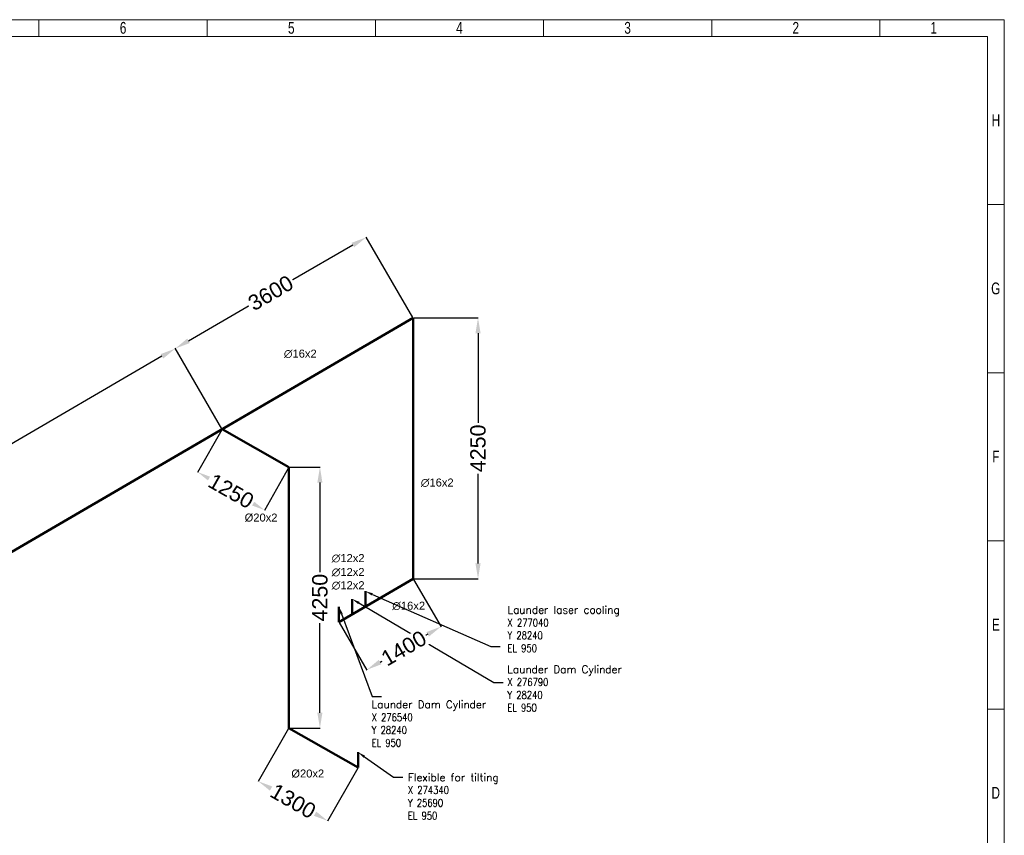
# Model space of a CAD drawing. Header units: millimetres. Extents: x 136540 to 167986, y -160244 to -137782.
# Tile 14 of 14: x 151949 to 167986, y -151071 to -137782. Entities that reach past the tile are written whole.
import ezdxf
from ezdxf import colors
from ezdxf.entities.mleader import LeaderData, LeaderLine
from ezdxf.math import Vec2, Vec3

# ---------------------------------------------------------------- set-up
doc = ezdxf.new("R2010")
doc.units = ezdxf.units.MM
doc.header["$LTSCALE"] = 0.25
doc.linetypes.add('HS_Solid', pattern=[0])
for name, color, linetype in [('Annotation', 7, 'Continuous'), ('COTAS', 136, 'Continuous'), ('Dimension', 1, 'Continuous')]:
    doc.layers.add(name, color=color, linetype=linetype)
doc.layers.add('Pipe Small Bore', color=30, linetype='Continuous', lineweight=50)
doc.styles.add('AdskIsoMetric', font='romans.shx')
doc.styles.add('MtXpl_Arial_Unicode_', font='ARIALUNI.ttf')
doc.styles.add('SLDTEXTSTYLE3', font='TXT', dxfattribs={"width": 0.75})
doc.styles.get("Standard").update_dxf_attribs({"font": 'arial.ttf'})
doc.dimstyles.new('AdskIsoMetric', dxfattribs={"dimtxt": 2.5, "dimasz": 2.5, "dimexe": 1, "dimexo": 2, "dimgap": 0.8, "dimtad": 1, "dimdec": 0, "dimrnd": 1, "dimzin": 0, "dimdsep": 46, "dimtxsty": 'AdskIsoMetric', "dimcen": 0, "dimclrt": 7, "dimadec": 0, "dimazin": 0, "dimtfac": 1, "dimtdec": 0, "dimtmove": 1, "dimatfit": 3, "dimfxl": 1, "dimtfill": 1, "dimfrac": 2, "dimtolj": 1, "dimtzin": 0, "dimarcsym": 0})

# ---------------------------------------------------------------- blocks, each defined once
blk = doc.blocks.new('*D102')
at = {"layer": 'Defpoints', "color": 0}
for p in [(154482, -143142), (155247, -144455), (147990, -148684)]:
    blk.add_point(p, dxfattribs=at)
at = {"layer": 'Dimension', "color": 0, "lineweight": -2}
for p, q in [((155242, -144446), (154479, -143137)), ((154266, -143267), (151179, -145066)), ((147440, -147245), (150527, -145446)), ((147985, -148676), (147222, -147367))]:
    blk.add_line(p, q, dxfattribs=at)
at = {"layer": 'Dimension', "color": 0}
for points in [[(154287, -143303), (154245, -143231), (154482, -143142)], [(147419, -147209), (147461, -147281), (147224, -147371)]]:
    blk.add_solid(points, dxfattribs=at)
at = {"layer": 'Dimension', "color": 7, "insert": (150853, -145256), "char_height": 250, "attachment_point": 5, "rotation": 30.2327, "bg_fill": 3, "box_fill_scale": 1.1, "bg_fill_color": 257, "bg_fill_transparency": 0}
blk.add_mtext('\\A1;8400', dxfattribs=at)
blk = doc.blocks.new('*D103')
at = {"layer": 'Defpoints', "color": 0}
for p in [(157592, -141329), (158358, -142642), (155247, -144455)]:
    blk.add_point(p, dxfattribs=at)
at = {"layer": 'Dimension', "color": 0, "lineweight": -2}
for p, q in [((158352, -142633), (157590, -141324)), ((157376, -141454), (156362, -142045)), ((154698, -143015), (155711, -142425)), ((155242, -144446), (154479, -143137))]:
    blk.add_line(p, q, dxfattribs=at)
at = {"layer": 'Dimension', "color": 0}
for points in [[(157397, -141490), (157355, -141418), (157592, -141329)], [(154677, -142979), (154719, -143051), (154482, -143141)]]:
    blk.add_solid(points, dxfattribs=at)
at = {"layer": 'Dimension', "color": 7, "insert": (156037, -142235), "char_height": 250, "attachment_point": 5, "rotation": 30.2327, "bg_fill": 3, "box_fill_scale": 1.1, "bg_fill_color": 257, "bg_fill_transparency": 0}
blk.add_mtext('\\A1;3600', dxfattribs=at)
blk = doc.blocks.new('*D104')
at = {"layer": 'Defpoints', "color": 0}
for p in [(155245, -144456), (156333, -145074), (155936, -145772)]:
    blk.add_point(p, dxfattribs=at)
at = {"layer": 'Dimension', "color": 0, "lineweight": -2}
for p, q in [((155240, -144465), (154846, -145158)), ((156328, -145083), (155934, -145777)), ((155066, -145277), (155075, -145283)), ((155719, -145649), (155710, -145643))]:
    blk.add_line(p, q, dxfattribs=at)
at = {"layer": 'Dimension', "color": 0}
for points in [[(155086, -145241), (155045, -145314), (154848, -145154)], [(155698, -145685), (155739, -145612), (155936, -145772)]]:
    blk.add_solid(points, dxfattribs=at)
at = {"layer": 'Dimension', "color": 7, "insert": (155392, -145463), "char_height": 250, "attachment_point": 5, "rotation": 330.3857, "bg_fill": 3, "box_fill_scale": 1.1, "bg_fill_color": 257, "bg_fill_transparency": 0}
blk.add_mtext('\\A1;1250', dxfattribs=at)
blk = doc.blocks.new('*D105')
at = {"layer": 'Defpoints', "color": 0}
for p in [(156333, -145074), (156333, -149324), (156839, -149324)]:
    blk.add_point(p, dxfattribs=at)
at = {"layer": 'Dimension', "color": 0, "lineweight": -2}
for p, q in [((156343, -145074), (156844, -145074)), ((156839, -145324), (156839, -146817)), ((156839, -149074), (156839, -147581)), ((156343, -149324), (156844, -149324))]:
    blk.add_line(p, q, dxfattribs=at)
at = {"layer": 'Dimension', "color": 0}
for points in [[(156880, -145324), (156797, -145324), (156839, -145074)], [(156797, -149074), (156880, -149074), (156839, -149324)]]:
    blk.add_solid(points, dxfattribs=at)
at = {"layer": 'Dimension', "color": 7, "insert": (156839, -147199), "char_height": 250, "attachment_point": 5, "rotation": 89.9998, "bg_fill": 3, "box_fill_scale": 1.1, "bg_fill_color": 257, "bg_fill_transparency": 0}
blk.add_mtext('\\A1;4250', dxfattribs=at)
blk = doc.blocks.new('*D106')
at = {"layer": 'Defpoints', "color": 0}
for p in [(156333, -149324), (157462, -149969), (156966, -150837)]:
    blk.add_point(p, dxfattribs=at)
at = {"layer": 'Dimension', "color": 0, "lineweight": -2}
for p, q in [((156328, -149333), (155835, -150197)), ((157457, -149977), (156964, -150841)), ((156055, -150316), (156085, -150333)), ((156749, -150713), (156719, -150695))]:
    blk.add_line(p, q, dxfattribs=at)
at = {"layer": 'Dimension', "color": 0}
for points in [[(156075, -150280), (156034, -150352), (155837, -150192)], [(156729, -150749), (156770, -150677), (156966, -150837)]]:
    blk.add_solid(points, dxfattribs=at)
at = {"layer": 'Dimension', "color": 7, "insert": (156402, -150514), "char_height": 250, "attachment_point": 5, "rotation": 330.2866, "bg_fill": 3, "box_fill_scale": 1.1, "bg_fill_color": 257, "bg_fill_transparency": 0}
blk.add_mtext('\\A1;1300', dxfattribs=at)
blk = doc.blocks.new('*D107')
at = {"layer": 'Defpoints', "color": 0}
for p in [(158357, -142642), (159414, -142642), (158357, -146892)]:
    blk.add_point(p, dxfattribs=at)
at = {"layer": 'Dimension', "color": 0, "lineweight": -2}
for p, q in [((158367, -142642), (159419, -142642)), ((159414, -142892), (159414, -144385)), ((159414, -146642), (159414, -145149)), ((158367, -146892), (159419, -146892))]:
    blk.add_line(p, q, dxfattribs=at)
at = {"layer": 'Dimension', "color": 0}
for points in [[(159456, -142892), (159372, -142892), (159414, -142642)], [(159372, -146642), (159456, -146642), (159414, -146892)]]:
    blk.add_solid(points, dxfattribs=at)
at = {"layer": 'Dimension', "color": 7, "insert": (159414, -144767), "char_height": 250, "attachment_point": 5, "rotation": 90, "bg_fill": 3, "box_fill_scale": 1.1, "bg_fill_color": 257, "bg_fill_transparency": 0}
blk.add_mtext('\\A1;4250', dxfattribs=at)
blk = doc.blocks.new('*D108')
at = {"layer": 'Defpoints', "color": 0}
for p in [(158357, -146892), (157148, -147597), (158811, -147670)]:
    blk.add_point(p, dxfattribs=at)
at = {"layer": 'Dimension', "color": 0, "lineweight": -2}
for p, q in [((158363, -146901), (158814, -147675)), ((157153, -147606), (157604, -148380)), ((158595, -147796), (158522, -147839)), ((157818, -148249), (157891, -148207))]:
    blk.add_line(p, q, dxfattribs=at)
at = {"layer": 'Dimension', "color": 0}
for points in [[(158616, -147832), (158574, -147760), (158811, -147670)], [(157797, -148213), (157839, -148285), (157602, -148375)]]:
    blk.add_solid(points, dxfattribs=at)
at = {"layer": 'Dimension', "color": 7, "insert": (158206, -148023), "char_height": 250, "attachment_point": 5, "rotation": 30.2327, "bg_fill": 3, "box_fill_scale": 1.1, "bg_fill_color": 257, "bg_fill_transparency": 0}
blk.add_mtext('\\A1;1400', dxfattribs=at)
blk = doc.blocks.new('cajetin')
at = {"color": 7, "linetype": 'Continuous', "lineweight": 18}
for p, q in [((0, 615), (861, 615)), ((430.5, 607.5), (430.5, 615)), ((505.5, 607.5), (505.5, 615)), ((580.5, 607.5), (580.5, 615)), ((655.5, 607.5), (655.5, 615)), ((730.5, 607.5), (730.5, 615)), ((805.5, 607.5), (805.5, 615)), ((861, 615), (861, 0)), ((7.5, 607.5), (853.5, 607.5)), ((430.5, 607.5), (430.5, 607.5)), ((853.5, 607.5), (853.5, 7.5)), ((853.5, 532.5), (861, 532.5)), ((853.5, 457.5), (861, 457.5)), ((853.5, 382.5), (861, 382.5)), ((853.5, 307.5), (861, 307.5)), ((853.5, 307.5), (853.5, 307.5))]:
    blk.add_line(p, q, dxfattribs=at)
at = {"color": 7, "linetype": 'Continuous', "lineweight": 0, "char_height": 5.25, "attachment_point": 2, "style": 'SLDTEXTSTYLE3'}
for s, insert in [('6', (468.01, 613.99)), ('5', (543.01, 613.99)), ('4', (618.01, 613.99)), ('3', (693.01, 613.99)), ('2', (768.01, 613.99)), ('1', (829.51, 613.99)), ('H', (857.25, 572.74)), ('G', (857.18, 497.74)), ('F', (857.21, 422.74)), ('E', (857.24, 347.74)), ('D', (857.18, 272.74))]:
    blk.add_mtext(s, dxfattribs=dict(at, insert=insert))
blk = doc.blocks.new('zw$3B6D')
at = {"layer": 'Pipe Small Bore'}
for points in [[(2586, 6496), (12954, 12538)], [(12954, 12538), (12954, 8288)], [(9844, 10726), (10929, 10106)], [(10929, 10106), (10929, 5856)], [(11744, 7583), (12954, 8288)], [(12176, 8085), (12176, 7835)], [(11960, 7959), (11960, 7709)], [(11744, 7833), (11744, 7583)], [(10929, 5856), (12058, 5212)], [(12058, 5462), (12058, 5212)]]:
    blk.add_lwpolyline(points, dxfattribs=at)
at = {"char_height": 125, "attachment_point": 1, "style": 'AdskIsoMetric'}
for s, insert in [('Launder laser cooling^J{\\W0.8;X 277040^JY 28240^JEL 950}', (14491, 7845)), ('Launder Dam Cylinder^J{\\W0.8;X 276790^JY 28240^JEL 950}', (14488, 6876)), ('Launder Dam Cylinder^J{\\W0.8;X 276540^JY 28240^JEL 950}', (12278, 6303)), ('Flexible for tilting^J{\\W0.8;X 274340^JY 25690^JEL 950}', (12868, 5117))]:
    blk.add_mtext_dynamic_manual_height_columns(s, width=199051.18, gutter_width=625, heights=[0], dxfattribs=dict(at, insert=insert))
at = {"layer": 'COTAS', "color": 7, "linetype": 'HS_Solid', "style": 'MtXpl_Arial_Unicode_'}
for s, p in [('∅16x2', (10848, 11892)), ('∅16x2', (13079, 9792)), ('%%C20x2', (10209, 9221)), ('∅12x2', (11628, 8561)), ('∅12x2', (11628, 8334)), ('∅12x2', (11628, 8119)), ('∅16x2', (12614, 7785)), ('%%C20x2', (10970, 5051))]:
    blk.add_text(s, height=130, dxfattribs=at).set_placement(p)
at = {"layer": 'Annotation'}
ml = blk.add_multileader_mtext('Standard', dxfattribs=at)
ml.set_content('')
ml.set_leader_properties()
ml.build(insert=Vec2(0, 0))
ml.multileader.update_dxf_attribs({"dogleg_length": 3.06, "arrow_head_size": 125})
ctx = ml.context
ctx.base_point, ctx.char_height, ctx.arrow_head_size, ctx.landing_gap_size, ctx.plane_origin = Vec3(14372, 7183), 200, 125, 100, Vec3(6101, -2427)
ctx.text_align_type = 2
notes = []
notes.append((ctx, [(0, (1, 1, 0), (14219, 7183), (1, 0), 153, [(0, [(12176, 8085)], 256, [])])]))
ctx.mtext, ml.multileader.dxf.content_type = None, 0
ml = blk.add_multileader_mtext('Standard', dxfattribs=at)
ml.set_content('')
ml.set_leader_properties()
ml.build(insert=Vec2(0, 0))
ml.multileader.update_dxf_attribs({"dogleg_length": 3.06, "arrow_head_size": 125})
ctx = ml.context
ctx.base_point, ctx.char_height, ctx.arrow_head_size, ctx.landing_gap_size, ctx.plane_origin = Vec3(14422, 6598), 200, 125, 100, Vec3(5885, -2553)
ctx.text_align_type = 2
notes.append((ctx, [(0, (1, 1, 0), (14268, 6598), (1, 0), 153, [(0, [(11960, 7959)], 256, [])])]))
ctx.mtext, ml.multileader.dxf.content_type = None, 0
ml = blk.add_multileader_mtext('Standard', dxfattribs=at)
ml.set_content('')
ml.set_leader_properties()
ml.build(insert=Vec2(0, 0))
ml.multileader.update_dxf_attribs({"dogleg_length": 3.06, "arrow_head_size": 125})
ctx = ml.context
ctx.base_point, ctx.char_height, ctx.arrow_head_size, ctx.landing_gap_size, ctx.plane_origin = Vec3(12438, 6373), 200, 125, 100, Vec3(5669, -2679)
ctx.text_align_type = 2
notes.append((ctx, [(0, (1, 1, 0), (12285, 6373), (1, 0), 153, [(0, [(11744, 7833)], 256, [])])]))
ctx.mtext, ml.multileader.dxf.content_type = None, 0
ml = blk.add_multileader_mtext('Standard', dxfattribs=at)
ml.set_content('')
ml.set_leader_properties()
ml.build(insert=Vec2(0, 0))
ml.multileader.update_dxf_attribs({"dogleg_length": 3.06, "arrow_head_size": 125})
ctx = ml.context
ctx.base_point, ctx.char_height, ctx.arrow_head_size, ctx.landing_gap_size, ctx.plane_origin = Vec3(12788, 5055), 200, 125, 100, Vec3(6094, -5278)
ctx.text_align_type = 2
notes.append((ctx, [(0, (1, 1, 0), (12635, 5055), (1, 0), 153, [(0, [(12058, 5462)], 256, [])])]))
ctx.mtext, ml.multileader.dxf.content_type = None, 0
for ctx, leaders in notes:
    for number, flags, end, landing, length, lines in leaders:
        leader = LeaderData()
        leader.index, (leader.has_last_leader_line, leader.has_dogleg_vector, leader.attachment_direction) = number, flags
        leader.last_leader_point, leader.dogleg_vector, leader.dogleg_length = Vec3(end), Vec3(landing), length
        for number, points, colour, breaks in lines:
            line = LeaderLine()
            line.index, line.vertices, line.color, line.breaks = number, Vec3.list(points), colors.encode_raw_color(colour), breaks
            leader.lines.append(line)
        ctx.leaders.append(leader)

msp = doc.modelspace()

# ---------------------------------------------------------------- block references
msp.add_blockref('zw$3B6D', (145403.4, -155180.3))

# ---------------------------------------------------------------- next in the draw order: dimensions: what is measured, and where the dimension line sits
at = {"layer": 'Dimension'}
dim = msp.add_aligned_dim(p1=(147989.6, -148684.2), p2=(155247.1, -144454.7), distance=1519.8, dimstyle='AdskIsoMetric', override={"dimscale": 5, "dimtxt": 50, "dimasz": 50, "dimtad": 0, "dimrnd": 10, "dimtxsty": 'Standard', "dimtfill": 1, "dimtfillclr": 0}, dxfattribs=at)
dim.commit()
dim.dimension.update_dxf_attribs({"geometry": '*D102', "text_midpoint": (150853.1, -145256.3)})

# ---------------------------------------------------------------- next in the draw order: dimensions: what is measured, and where the dimension line sits
dim = msp.add_aligned_dim(p1=(155247.1, -144454.7), p2=(158357.5, -142642), distance=1520.3, dimstyle='AdskIsoMetric', override={"dimscale": 5, "dimtxt": 50, "dimasz": 50, "dimtad": 0, "dimrnd": 10, "dimtxsty": 'Standard', "dimtfill": 1, "dimtfillclr": 0}, dxfattribs=at)
dim.commit()
dim.dimension.update_dxf_attribs({"geometry": '*D103', "text_midpoint": (156036.9, -142234.8)})

# ---------------------------------------------------------------- next in the draw order: dimensions: what is measured, and where the dimension line sits
for p1, p2, distance, picture, middle in [((158357.5, -146892), (158357.5, -142642), -1056.3, '*D107', (159413.8, -144767)), ((155245, -144455.9), (156332.8, -145074.2), -802.9, '*D104', (155392.1, -145463.1))]:
    dim = msp.add_aligned_dim(p1=p1, p2=p2, distance=distance, dimstyle='AdskIsoMetric', override={"dimscale": 5, "dimtxt": 50, "dimasz": 50, "dimtad": 0, "dimrnd": 10, "dimtxsty": 'Standard', "dimtfill": 1, "dimtfillclr": 0}, dxfattribs=at)
    dim.commit()
    dim.dimension.update_dxf_attribs({"geometry": picture, "text_midpoint": middle})

# ---------------------------------------------------------------- next in the draw order: dimensions: what is measured, and where the dimension line sits
for p1, p2, distance, picture, middle in [((156332.8, -145074.2), (156332.8, -149324.2), 506, '*D105', (156838.7, -147199.2)), ((157147.9, -147596.9), (158357.5, -146892), -900.9, '*D108', (158206.3, -148022.9))]:
    dim = msp.add_aligned_dim(p1=p1, p2=p2, distance=distance, dimstyle='AdskIsoMetric', override={"dimscale": 5, "dimtxt": 50, "dimasz": 50, "dimtad": 0, "dimrnd": 10, "dimtxsty": 'Standard', "dimtfill": 1, "dimtfillclr": 0}, dxfattribs=at)
    dim.commit()
    dim.dimension.update_dxf_attribs({"geometry": picture, "text_midpoint": middle})

# ---------------------------------------------------------------- next in the draw order: dimensions: what is measured, and where the dimension line sits
dim = msp.add_aligned_dim(p1=(156332.8, -149324.2), p2=(157461.8, -149968.6), distance=-999.5, dimstyle='AdskIsoMetric', override={"dimscale": 5, "dimtxt": 50, "dimasz": 50, "dimtad": 0, "dimrnd": 10, "dimtxsty": 'Standard', "dimtfill": 1, "dimtfillclr": 0}, dxfattribs=at)
dim.commit()
dim.dimension.update_dxf_attribs({"geometry": '*D106', "text_midpoint": (156401.9, -150514.4)})

# ---------------------------------------------------------------- next in the draw order: block references
at = {"xscale": 36.5234375, "yscale": 36.5234375, "zscale": 36.5234375}
msp.add_blockref('cajetin', (136539.8, -160244.4), dxfattribs=at)

doc.saveas('drawing.dxf')
